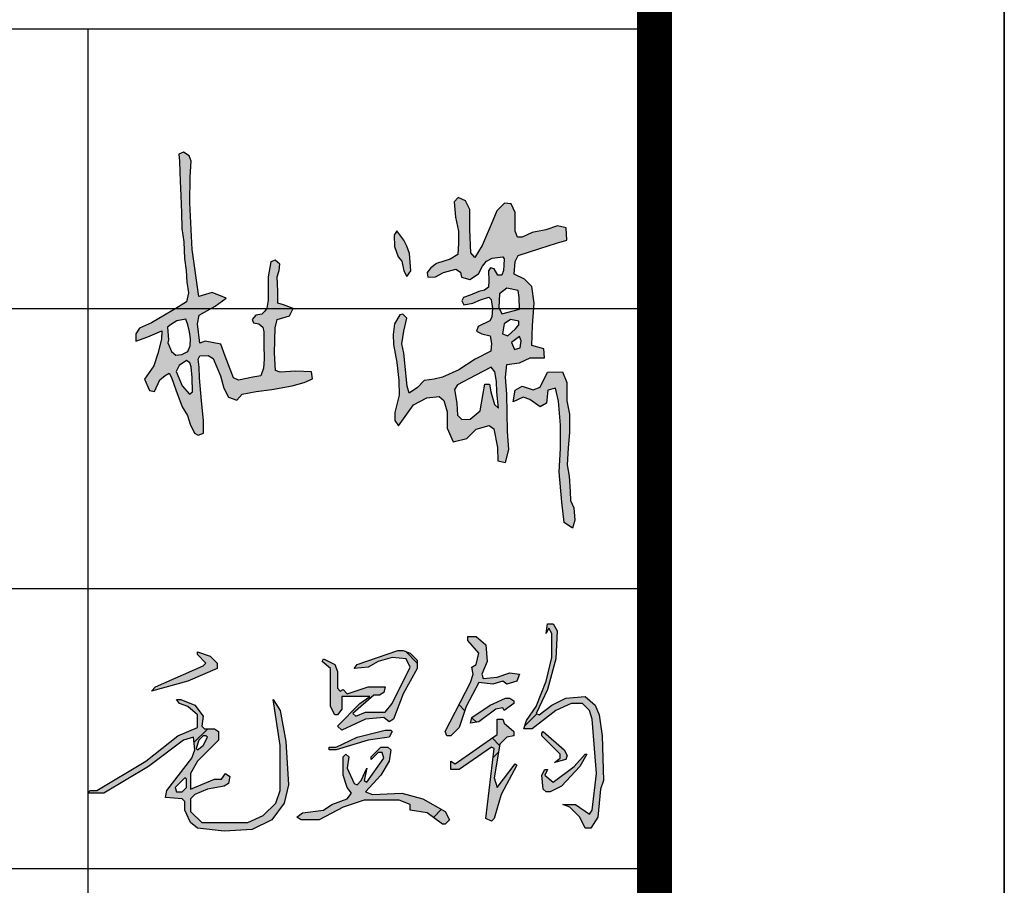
# Model space of a CAD drawing. Extents: x 687841 to 771941, y 252015 to 732780.
# Tile 73 of 98: x 769127 to 771941, y 590510 to 592984. Entities that reach past the tile are written whole.
import ezdxf

# ---------------------------------------------------------------- set-up
doc = ezdxf.new("R2010")
doc.units = 0
doc.header["$LTSCALE"] = 1000
doc.header["$MEASUREMENT"] = 0
doc.layers.get('0').update_dxf_attribs({"linetype": 'CONTINUOUS'})
doc.layers.add('PUB_TITLE', color=4, linetype='CONTINUOUS')

# ---------------------------------------------------------------- blocks, each defined once
blk = doc.blocks.new('杜潇')
h = blk.add_hatch(color=3)
h.paths.add_polyline_path([(2341.83675161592, -143.1196521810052), (2354.039456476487, -70.89676668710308), (2399.095493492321, -44.63397077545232), (2467.618131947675, -68.08286759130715), (2513.612751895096, -50.26165654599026), (2559.607371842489, 43.53426798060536), (2655.351394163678, 46.34816707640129), (2681.634195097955, -21.18496153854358), (2683.511360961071, -138.4298953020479), (2699.872675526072, -222.8792454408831), (2699.872675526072, -338.7145315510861), (2691.592413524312, -435.6380099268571), (2684.495013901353, -544.3813259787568), (2697.554724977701, -615.6336804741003), (2704.652124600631, -713.7391538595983), (2705.834986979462, -771.6567969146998), (2727.126960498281, -817.7544898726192), (2734.23652902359, -896.0473255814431), (2718.859092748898, -945.6910035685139), (2665.629158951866, -910.2312656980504), (2651.434585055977, -780.2120394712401), (2634.316319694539, -588.9340163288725), (2641.884700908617, -441.4628822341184), (2641.884700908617, -292.1010507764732), (2628.639977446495, -140.8486343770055), (2609.719137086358, -57.65974914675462), (2561.208709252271, -69.07689459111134), (2552.821405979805, -151.9547107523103), (2512.74921052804, -176.1661596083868), (2448.44715303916, -129.6056291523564), (2404.64721716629, -113.7750577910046)])
h.paths.add_polyline_path([(2381.972946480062, 271.7549751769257), (2331.643493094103, 232.5667928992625), (2350.925569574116, 189.1332541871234), (2386.548453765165, 197.9505502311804), (2393.084731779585, 243.9966419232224)], flags=16)
h.paths.add_polyline_path([(2378.440359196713, 367.5291730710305), (2325.17121449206, 378.0250279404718), (2285.407072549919, 351.7853907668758), (2274.903281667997, 288.8103739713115), (2308.665450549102, 276.0654234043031), (2355.932396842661, 318.7984665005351), (2376.939753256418, 345.7877272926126)], flags=16)
h.paths.add_polyline_path([(2372.944296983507, 562.1365458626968), (2301.317687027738, 578.1601441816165), (2254.279471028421, 541.8398231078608), (2251.072289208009, 454.2436951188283), (2269.246319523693, 414.7185869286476), (2382.565617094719, 444.6294461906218), (2379.358435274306, 519.4066505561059)], flags=16)
h.paths.add_polyline_path([(2200.970664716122, 75.61968777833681), (2100.384771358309, 22.21057885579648), (1989.07086382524, -37.0087876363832), (1968.202097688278, -65.93405147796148), (1984.358569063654, -153.3826830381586), (1987.724622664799, -228.0502768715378), (2016.671737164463, -256.97565313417), (2067.834084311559, -254.2848550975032), (2133.133315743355, -201.815698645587), (2151.309374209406, -90.82328689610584), (2160.73396373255, -31.62730398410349), (2191.027544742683, -32.3000315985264), (2199.779013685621, -81.40577482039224), (2222.667366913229, -160.7821246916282), (2248.248653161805, -184.9987449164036), (2238.824063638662, -82.7511176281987), (2235.458010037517, -15.48296544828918), (2225.360074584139, 45.73108788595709)], flags=16)
h.paths.add_polyline_path([(1621.165284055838, 407.5986240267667), (1588.33831785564, 352.0170905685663), (1579.115867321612, 282.9876376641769), (1581.03562434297, 219.6804166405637), (1602.118923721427, 105.4028367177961), (1615.908092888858, -9.420772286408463), (1618.206437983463, -102.427838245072), (1589.478814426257, -211.5103286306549), (1589.478814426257, -263.1809583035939), (1612.460913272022, -296.4797385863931), (1654.977705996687, -236.7714529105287), (1707.83626292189, -162.1361239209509), (1794.018908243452, -118.5031502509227), (1871.008849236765, -109.3173379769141), (1902.25904118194, -134.8860462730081), (1922.89817562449, -207.0690222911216), (1921.608271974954, -311.4764829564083), (1960.306733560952, -397.83822772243), (2048.023561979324, -375.9255646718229), (2107.361383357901, -317.9213574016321), (2189.918371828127, -294.71967449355), (2218.610164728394, -315.2945269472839), (2243.000475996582, -434.1079593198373), (2245.033133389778, -519.4099107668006), (2293.813755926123, -528.5494055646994), (2314.139203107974, -446.2939523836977), (2304.992695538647, -332.558017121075), (2301.296504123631, -95.55351535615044), (2293.699052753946, 12.58508782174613), (2301.268335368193, 93.89350600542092), (2382.638179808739, 104.6085819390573), (2448.86923367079, 135.0960488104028), (2540.684052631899, 136.1043532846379), (2535.639366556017, 192.5631082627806), (2459.967723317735, 213.7351413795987), (2464.862326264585, 341.128548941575), (2475.03395118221, 483.4244920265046), (2461.048051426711, 587.6054242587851), (2412.732551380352, 634.6139526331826), (2347.888301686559, 666.376499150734), (2354.24542641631, 746.4179320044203), (2373.317476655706, 784.5329428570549), (2510.634751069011, 830.2708884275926), (2616.165951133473, 863.30390532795), (2682.281625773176, 883.6318811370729), (2678.467350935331, 961.1323732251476), (2623.794500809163, 973.8374143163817), (2550.050051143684, 948.4274445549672), (2462.319476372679, 931.9108798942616), (2398.746426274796, 901.4189161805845), (2368.231551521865, 901.4189161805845), (2353.327575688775, 940.7439148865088), (2354.58007123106, 1058.387493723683), (2328.278115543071, 1113.454700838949), (2287.572911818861, 1117.83507496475), (2238.726487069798, 1069.651296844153), (2201.778544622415, 981.4185284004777), (2145.033600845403, 849.3505408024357), (2097.229870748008, 772.7816820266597), (2072.624800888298, 801.582720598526), (2066.321084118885, 950.4488876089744), (2066.321084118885, 1077.922114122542), (2037.972273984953, 1132.80641217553), (1992.791393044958, 1153.166765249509), (1967.986437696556, 1125.724560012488), (1975.073471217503, 1029.234352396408), (1993.677469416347, 940.7113127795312), (1994.563320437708, 864.5814582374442), (1990.133839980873, 791.992529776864), (1942.295180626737, 762.779917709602), (1855.477273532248, 735.3378248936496), (1819.155353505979, 707.0104162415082), (1796.122100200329, 676.9124883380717), (1799.665729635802, 646.8146728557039), (1849.275865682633, 649.4703955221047), (1898.886227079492, 676.9124883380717), (1976.845398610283, 699.0433606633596), (2007.851761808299, 678.6830075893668), (2013.167093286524, 648.5851921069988), (2065.435233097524, 631.7657651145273), (2121.246776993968, 668.0602293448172), (2146.051957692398, 716.7478786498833), (2172.62884043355, 748.6162133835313), (2207.449703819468, 768.6979870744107), (2275.632063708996, 776.3901731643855), (2284.429729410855, 763.7530343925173), (2282.780167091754, 723.0941598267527), (2280.580750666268, 690.6770979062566), (2270.133522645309, 659.3587269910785), (2244.290154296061, 660.457642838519), (2221.196056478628, 700.0176015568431), (2198.652038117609, 706.6108717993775), (2185.134415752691, 687.226108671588), (2187.49878841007, 623.4306429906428), (2185.109852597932, 583.8714712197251), (2159.172062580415, 564.0917729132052), (2122.691270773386, 556.0990853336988), (2068.501571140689, 533.7519148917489), (2027.214062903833, 519.1402126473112), (2016.031968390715, 496.3632564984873), (2029.364353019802, 472.726728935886), (2085.704568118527, 482.1813399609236), (2134.303558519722, 503.239378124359), (2186.342968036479, 520.8592430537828), (2202.699324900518, 505.3821235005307), (2209.744894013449, 447.9762211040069), (2207.035059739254, 393.8196245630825), (2192.943696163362, 369.9907445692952), (2119.777269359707, 334.7890130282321), (2107.853773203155, 305.0029411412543), (2142.540102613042, 287.1312530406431), (2195.124183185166, 275.9447956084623), (2203.882637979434, 226.3502456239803), (2199.016879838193, 178.7005799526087), (2100.726176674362, 127.1611456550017), (1995.623141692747, 60.06263685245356), (1892.76684664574, 12.35900907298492), (1839.562152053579, -1.051923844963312), (1776.291747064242, -8.715330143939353), (1733.632307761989, -52.7796634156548), (1680.427613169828, -88.70167667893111), (1667.965079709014, -45.59517082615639), (1648.369541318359, 165.0151148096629), (1635.080874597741, 224.1653423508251), (1647.161439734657, 305.0441996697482), (1667.300297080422, 386.8272595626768), (1641.865713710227, 413.5136580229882)])
h.paths.add_polyline_path([(1648.014614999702, 882.924865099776), (1603.485897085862, 942.2518185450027), (1585.344542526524, 914.2362659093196), (1588.642991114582, 843.3735628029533), (1611.731905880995, 777.4548005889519), (1634.821045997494, 749.4393603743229), (1646.365503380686, 686.8165587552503), (1666.15596955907, 652.2091973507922), (1690.894221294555, 686.8165587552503), (1684.297324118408, 798.8784320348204), (1666.15596955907, 845.0215431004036)], flags=17)
h.paths.add_polyline_path([(266.4266241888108, 118.5432845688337), (221.3746434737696, 86.45595361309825), (201.2450254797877, 49.57948556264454), (240.6997618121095, -42.45210287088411), (285.8937130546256, -96.21387665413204), (305.2625493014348, -80.62298698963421), (303.1104563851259, 11.30978333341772), (297.7302240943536, 77.43686176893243), (288.0458059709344, 103.780151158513)], flags=16)
h.paths.add_polyline_path([(262.1418184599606, 381.3145805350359), (206.5948355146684, 370.2135631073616), (166.3714301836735, 344.9492910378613), (146.4511623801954, 330.7859239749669), (152.8833286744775, 250.3957609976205), (148.1530059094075, 230.628991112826), (171.3748772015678, 175.1958534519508), (198.4673608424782, 151.5616867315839), (238.460909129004, 156.2885425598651), (275.4440061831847, 176.4850981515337), (289.6351998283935, 211.7215677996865), (292.2154578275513, 256.841422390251), (287.0551671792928, 300.2425838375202), (275.0140383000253, 344.0733061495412)], flags=16)
h.paths.add_polyline_path([(283.947590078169, 1417.147486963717), (248.966502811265, 1440.946575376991), (218.450952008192, 1428.675142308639), (222.5444355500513, 1384.795629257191), (224.0216050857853, 1316.849465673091), (227.2033223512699, 1256.414490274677), (230.5443620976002, 1167.266839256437), (235.1883757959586, 1055.897479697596), (237.0542741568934, 956.6056268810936), (251.1661445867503, 873.0433913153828), (254.4141147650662, 765.3851633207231), (265.0170596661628, 689.8439454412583), (268.875052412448, 616.6364763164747), (279.3376042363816, 547.3752111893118), (266.2594144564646, 490.5287159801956), (199.5616606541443, 449.3639466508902), (126.8085258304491, 405.9510934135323), (45.01553658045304, 357.1440276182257), (-30.52794505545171, 323.8222263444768), (-55.18529612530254, 288.6242046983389), (-55.18529612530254, 241.6933592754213), (21.13467918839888, 268.6785729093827), (110.3703669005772, 307.3964978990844), (108.0222194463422, 253.426070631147), (84.53916745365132, 163.0843955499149), (58.70774265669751, 84.47543182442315), (0, 0), (32.96037342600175, -71.8009692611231), (64.18915711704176, -78.15748075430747), (98.30940721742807, -4.767552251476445), (131.8514091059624, 23.54827703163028), (156.7187864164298, 37.99517000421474), (171.7548173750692, 11.41298586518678), (199.8672353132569, -68.84789289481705), (240.617734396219, -176.2898227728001), (273.9183863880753, -231.3665856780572), (291.1427916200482, -285.8696639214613), (318.1277832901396, -343.2412778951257), (341.0938822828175, -355.8630149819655), (374.3945342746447, -342.6675932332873), (374.3945342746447, -263.4947254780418), (361.4993287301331, -137.0885996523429), (350.6464706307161, 7.507927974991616), (348.4758990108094, 75.46836903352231), (340.5169861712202, 126.0771818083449), (352.8170422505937, 148.4896688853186), (404.1876128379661, 149.212648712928), (436.0228134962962, 130.4150607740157), (482.9760725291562, 21.3189674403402), (504.0936251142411, -58.21803212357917), (534.1456308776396, -114.2186712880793), (587.7518992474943, -133.6970811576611), (621.0525512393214, -96.3633966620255), (708.9649834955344, -77.62449251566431), (809.6795517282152, -66.26209612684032), (938.8218026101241, -42.72562330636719), (1015.169946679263, -21.62396577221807), (1067.151666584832, 2.724187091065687), (1060.653923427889, 46.55063740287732), (962.3760652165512, 49.79713273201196), (862.4736585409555, 44.11593453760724), (832.421652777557, 54.66676330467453), (826.6934800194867, 166.5018833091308), (830.5911343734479, 324.8820196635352), (842.2836467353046, 378.1082195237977), (920.2342549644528, 401.4757234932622), (944.9186480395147, 449.5090822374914), (882.5582065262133, 472.8765862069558), (847.4804440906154, 483.2622684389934), (847.2535165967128, 559.5162358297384), (842.7095583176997, 649.2678127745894), (855.274175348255, 689.4402414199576), (859.7784720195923, 729.4498843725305), (829.7487759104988, 755.4560230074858), (802.7218691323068, 745.4536965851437), (785.7050112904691, 650.4309210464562), (785.0510454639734, 560.8243672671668), (785.6818002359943, 501.5819544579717), (778.1131936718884, 451.7931408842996), (764.2374900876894, 430.9953574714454), (745.9834605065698, 412.2748903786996), (707.7217273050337, 405.7365940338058), (684.0083675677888, 379.2534528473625), (693.0753265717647, 357.6487110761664), (726.5528783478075, 351.7249082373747), (751.7961395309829, 330.7845749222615), (758.0595186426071, 299.4904869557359), (759.1416495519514, 221.7088298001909), (761.0201675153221, 127.8532096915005), (756.6371091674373, 69.03709753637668), (738.4779519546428, 20.85781625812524), (688.383764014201, 12.0979673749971), (597.5884286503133, -6.047353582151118), (565.653397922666, 7.7180429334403), (511.7163156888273, 146.2421470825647), (485.2101928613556, 223.1776109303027), (385.4973055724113, 240.8350244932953), (351.4180691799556, 229.4838702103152), (337.5340276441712, 350.5626993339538), (347.6315123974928, 406.0572188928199), (448.6068106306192, 462.812877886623), (518.0272436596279, 513.2625024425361), (430.9362123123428, 549.8383565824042), (345.2513652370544, 525.2464748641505), (303.0460062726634, 823.6826771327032), (288.6580820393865, 1118.864514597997), (291.2022840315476, 1284.113577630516), (296.2906880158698, 1383.262992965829)])
for points in [[(283.947590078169, 1417.147486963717), (248.966502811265, 1440.946575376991), (218.450952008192, 1428.675142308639), (222.5444355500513, 1384.795629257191), (224.0216050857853, 1316.849465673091), (227.2033223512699, 1256.414490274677), (230.5443620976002, 1167.266839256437), (235.1883757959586, 1055.897479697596), (237.0542741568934, 956.6056268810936), (251.1661445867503, 873.0433913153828), (254.4141147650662, 765.3851633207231), (265.0170596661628, 689.8439454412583), (268.875052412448, 616.6364763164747), (279.3376042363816, 547.3752111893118), (266.2594144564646, 490.5287159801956), (199.5616606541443, 449.3639466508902), (126.8085258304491, 405.9510934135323), (45.01553658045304, 357.1440276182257), (-30.52794505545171, 323.8222263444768), (-55.18529612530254, 288.6242046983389), (-55.18529612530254, 241.6933592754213), (21.13467918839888, 268.6785729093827), (110.3703669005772, 307.3964978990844), (108.0222194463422, 253.426070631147), (84.53916745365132, 163.0843955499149), (58.70774265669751, 84.47543182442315), (0, 0), (32.96037342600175, -71.8009692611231), (64.18915711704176, -78.15748075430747), (98.30940721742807, -4.767552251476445), (131.8514091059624, 23.54827703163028), (156.7187864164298, 37.99517000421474), (171.7548173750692, 11.41298586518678), (199.8672353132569, -68.84789289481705), (240.617734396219, -176.2898227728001), (273.9183863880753, -231.3665856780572), (291.1427916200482, -285.8696639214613), (318.1277832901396, -343.2412778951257), (341.0938822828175, -355.8630149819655), (374.3945342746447, -342.6675932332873), (374.3945342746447, -263.4947254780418), (361.4993287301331, -137.0885996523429), (350.6464706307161, 7.507927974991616), (348.4758990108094, 75.46836903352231), (340.5169861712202, 126.0771818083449), (352.8170422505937, 148.4896688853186), (404.1876128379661, 149.212648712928), (436.0228134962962, 130.4150607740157), (482.9760725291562, 21.3189674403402), (504.0936251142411, -58.21803212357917), (534.1456308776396, -114.2186712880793), (587.7518992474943, -133.6970811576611), (621.0525512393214, -96.3633966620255), (708.9649834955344, -77.62449251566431), (809.6795517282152, -66.26209612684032), (938.8218026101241, -42.72562330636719), (1015.169946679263, -21.62396577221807), (1067.151666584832, 2.724187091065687), (1060.653923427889, 46.55063740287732), (962.3760652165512, 49.79713273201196), (862.4736585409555, 44.11593453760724), (832.421652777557, 54.66676330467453), (826.6934800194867, 166.5018833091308), (830.5911343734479, 324.8820196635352), (842.2836467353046, 378.1082195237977), (920.2342549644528, 401.4757234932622), (944.9186480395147, 449.5090822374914), (882.5582065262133, 472.8765862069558), (847.4804440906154, 483.2622684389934), (847.2535165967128, 559.5162358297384), (842.7095583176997, 649.2678127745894), (855.274175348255, 689.4402414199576), (859.7784720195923, 729.4498843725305), (829.7487759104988, 755.4560230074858), (802.7218691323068, 745.4536965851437), (785.7050112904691, 650.4309210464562), (785.0510454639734, 560.8243672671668), (785.6818002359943, 501.5819544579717), (778.1131936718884, 451.7931408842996), (764.2374900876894, 430.9953574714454), (745.9834605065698, 412.2748903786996), (707.7217273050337, 405.7365940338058), (684.0083675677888, 379.2534528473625), (693.0753265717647, 357.6487110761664), (726.5528783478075, 351.7249082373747), (751.7961395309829, 330.7845749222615), (758.0595186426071, 299.4904869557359), (759.1416495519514, 221.7088298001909), (761.0201675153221, 127.8532096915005), (756.6371091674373, 69.03709753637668), (738.4779519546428, 20.85781625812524), (688.383764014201, 12.0979673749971), (597.5884286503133, -6.047353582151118), (565.653397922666, 7.7180429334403), (511.7163156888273, 146.2421470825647), (485.2101928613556, 223.1776109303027), (385.4973055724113, 240.8350244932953), (351.4180691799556, 229.4838702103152), (337.5340276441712, 350.5626993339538), (347.6315123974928, 406.0572188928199), (448.6068106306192, 462.812877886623), (518.0272436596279, 513.2625024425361), (430.9362123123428, 549.8383565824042), (345.2513652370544, 525.2464748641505), (303.0460062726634, 823.6826771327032), (288.6580820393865, 1118.864514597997), (291.2022840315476, 1284.113577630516), (296.2906880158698, 1383.262992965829)], [(1621.165284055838, 407.5986240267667), (1588.33831785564, 352.0170905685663), (1579.115867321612, 282.9876376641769), (1581.03562434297, 219.6804166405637), (1602.118923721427, 105.4028367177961), (1615.908092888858, -9.420772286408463), (1618.206437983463, -102.427838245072), (1589.478814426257, -211.5103286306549), (1589.478814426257, -263.1809583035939), (1612.460913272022, -296.4797385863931), (1654.977705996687, -236.7714529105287), (1707.83626292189, -162.1361239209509), (1794.018908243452, -118.5031502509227), (1871.008849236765, -109.3173379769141), (1902.25904118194, -134.8860462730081), (1922.89817562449, -207.0690222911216), (1921.608271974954, -311.4764829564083), (1960.306733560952, -397.83822772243), (2048.023561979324, -375.9255646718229), (2107.361383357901, -317.9213574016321), (2189.918371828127, -294.71967449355), (2218.610164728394, -315.2945269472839), (2243.000475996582, -434.1079593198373), (2245.033133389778, -519.4099107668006), (2293.813755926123, -528.5494055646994), (2314.139203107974, -446.2939523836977), (2304.992695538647, -332.558017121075), (2301.296504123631, -95.55351535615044), (2293.699052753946, 12.58508782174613), (2301.268335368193, 93.89350600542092), (2382.638179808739, 104.6085819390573), (2448.86923367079, 135.0960488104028), (2540.684052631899, 136.1043532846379), (2535.639366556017, 192.5631082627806), (2459.967723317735, 213.7351413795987), (2464.862326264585, 341.128548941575), (2475.03395118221, 483.4244920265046), (2461.048051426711, 587.6054242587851), (2412.732551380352, 634.6139526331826), (2347.888301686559, 666.376499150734), (2354.24542641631, 746.4179320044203), (2373.317476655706, 784.5329428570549), (2510.634751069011, 830.2708884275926), (2616.165951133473, 863.30390532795), (2682.281625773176, 883.6318811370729), (2678.467350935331, 961.1323732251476), (2623.794500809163, 973.8374143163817), (2550.050051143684, 948.4274445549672), (2462.319476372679, 931.9108798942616), (2398.746426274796, 901.4189161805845), (2368.231551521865, 901.4189161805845), (2353.327575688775, 940.7439148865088), (2354.58007123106, 1058.387493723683), (2328.278115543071, 1113.454700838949), (2287.572911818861, 1117.83507496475), (2238.726487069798, 1069.651296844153), (2201.778544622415, 981.4185284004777), (2145.033600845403, 849.3505408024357), (2097.229870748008, 772.7816820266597), (2072.624800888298, 801.582720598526), (2066.321084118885, 950.4488876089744), (2066.321084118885, 1077.922114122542), (2037.972273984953, 1132.80641217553), (1992.791393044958, 1153.166765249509), (1967.986437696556, 1125.724560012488), (1975.073471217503, 1029.234352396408), (1993.677469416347, 940.7113127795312), (1994.563320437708, 864.5814582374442), (1990.133839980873, 791.992529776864), (1942.295180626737, 762.779917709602), (1855.477273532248, 735.3378248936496), (1819.155353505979, 707.0104162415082), (1796.122100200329, 676.9124883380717), (1799.665729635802, 646.8146728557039), (1849.275865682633, 649.4703955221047), (1898.886227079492, 676.9124883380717), (1976.845398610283, 699.0433606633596), (2007.851761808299, 678.6830075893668), (2013.167093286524, 648.5851921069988), (2065.435233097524, 631.7657651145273), (2121.246776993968, 668.0602293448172), (2146.051957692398, 716.7478786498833), (2172.62884043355, 748.6162133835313), (2207.449703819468, 768.6979870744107), (2275.632063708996, 776.3901731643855), (2284.429729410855, 763.7530343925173), (2282.780167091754, 723.0941598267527), (2280.580750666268, 690.6770979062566), (2270.133522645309, 659.3587269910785), (2244.290154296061, 660.457642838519), (2221.196056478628, 700.0176015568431), (2198.652038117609, 706.6108717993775), (2185.134415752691, 687.226108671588), (2187.49878841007, 623.4306429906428), (2185.109852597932, 583.8714712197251), (2159.172062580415, 564.0917729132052), (2122.691270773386, 556.0990853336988), (2068.501571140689, 533.7519148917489), (2027.214062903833, 519.1402126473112), (2016.031968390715, 496.3632564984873), (2029.364353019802, 472.726728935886), (2085.704568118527, 482.1813399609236), (2134.303558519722, 503.239378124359), (2186.342968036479, 520.8592430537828), (2202.699324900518, 505.3821235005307), (2209.744894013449, 447.9762211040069), (2207.035059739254, 393.8196245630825), (2192.943696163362, 369.9907445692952), (2119.777269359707, 334.7890130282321), (2107.853773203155, 305.0029411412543), (2142.540102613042, 287.1312530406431), (2195.124183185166, 275.9447956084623), (2203.882637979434, 226.3502456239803), (2199.016879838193, 178.7005799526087), (2100.726176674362, 127.1611456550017), (1995.623141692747, 60.06263685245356), (1892.76684664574, 12.35900907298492), (1839.562152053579, -1.051923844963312), (1776.291747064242, -8.715330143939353), (1733.632307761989, -52.7796634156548), (1680.427613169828, -88.70167667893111), (1667.965079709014, -45.59517082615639), (1648.369541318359, 165.0151148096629), (1635.080874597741, 224.1653423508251), (1647.161439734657, 305.0441996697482), (1667.300297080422, 386.8272595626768), (1641.865713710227, 413.5136580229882)], [(1648.014614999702, 882.924865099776), (1603.485897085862, 942.2518185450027), (1585.344542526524, 914.2362659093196), (1588.642991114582, 843.3735628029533), (1611.731905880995, 777.4548005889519), (1634.821045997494, 749.4393603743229), (1646.365503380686, 686.8165587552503), (1666.15596955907, 652.2091973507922), (1690.894221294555, 686.8165587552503), (1684.297324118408, 798.8784320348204), (1666.15596955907, 845.0215431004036)], [(2372.944296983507, 562.1365458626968), (2301.317687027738, 578.1601441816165), (2254.279471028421, 541.8398231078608), (2251.072289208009, 454.2436951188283), (2269.246319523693, 414.7185869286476), (2382.565617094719, 444.6294461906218), (2379.358435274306, 519.4066505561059)], [(262.1418184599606, 381.3145805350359), (206.5948355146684, 370.2135631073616), (166.3714301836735, 344.9492910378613), (146.4511623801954, 330.7859239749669), (152.8833286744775, 250.3957609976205), (148.1530059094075, 230.628991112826), (171.3748772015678, 175.1958534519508), (198.4673608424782, 151.5616867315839), (238.460909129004, 156.2885425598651), (275.4440061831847, 176.4850981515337), (289.6351998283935, 211.7215677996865), (292.2154578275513, 256.841422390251), (287.0551671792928, 300.2425838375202), (275.0140383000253, 344.0733061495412)], [(2378.440359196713, 367.5291730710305), (2325.17121449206, 378.0250279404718), (2285.407072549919, 351.7853907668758), (2274.903281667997, 288.8103739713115), (2308.665450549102, 276.0654234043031), (2355.932396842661, 318.7984665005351), (2376.939753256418, 345.7877272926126)], [(2381.972946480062, 271.7549751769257), (2331.643493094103, 232.5667928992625), (2350.925569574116, 189.1332541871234), (2386.548453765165, 197.9505502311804), (2393.084731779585, 243.9966419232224)], [(266.4266241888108, 118.5432845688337), (221.3746434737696, 86.45595361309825), (201.2450254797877, 49.57948556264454), (240.6997618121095, -42.45210287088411), (285.8937130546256, -96.21387665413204), (305.2625493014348, -80.62298698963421), (303.1104563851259, 11.30978333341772), (297.7302240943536, 77.43686176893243), (288.0458059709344, 103.780151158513)], [(2200.970664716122, 75.61968777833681), (2100.384771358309, 22.21057885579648), (1989.07086382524, -37.0087876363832), (1968.202097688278, -65.93405147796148), (1984.358569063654, -153.3826830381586), (1987.724622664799, -228.0502768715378), (2016.671737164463, -256.97565313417), (2067.834084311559, -254.2848550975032), (2133.133315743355, -201.815698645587), (2151.309374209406, -90.82328689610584), (2160.73396373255, -31.62730398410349), (2191.027544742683, -32.3000315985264), (2199.779013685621, -81.40577482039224), (2222.667366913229, -160.7821246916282), (2248.248653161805, -184.9987449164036), (2238.824063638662, -82.7511176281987), (2235.458010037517, -15.48296544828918), (2225.360074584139, 45.73108788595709)]]:
    blk.add_lwpolyline(points, close=True)
blk.add_lwpolyline([(2341.83675161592, -143.1196521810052), (2354.039456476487, -70.89676668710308), (2399.095493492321, -44.63397077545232), (2467.618131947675, -68.08286759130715), (2513.612751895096, -50.26165654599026), (2559.607371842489, 43.53426798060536), (2655.351394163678, 46.34816707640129), (2681.634195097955, -21.18496153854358), (2683.511360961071, -138.4298953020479), (2699.872675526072, -222.8792454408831), (2699.872675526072, -338.7145315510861), (2691.592413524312, -435.6380099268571), (2684.495013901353, -544.3813259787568), (2697.554724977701, -615.6336804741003), (2704.652124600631, -713.7391538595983), (2705.834986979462, -771.6567969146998), (2727.126960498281, -817.7544898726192), (2734.23652902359, -896.0473255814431), (2718.859092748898, -945.6910035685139), (2665.629158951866, -910.2312656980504), (2651.434585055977, -780.2120394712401), (2634.316319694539, -588.9340163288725), (2641.884700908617, -441.4628822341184), (2641.884700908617, -292.1010507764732), (2628.639977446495, -140.8486343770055), (2609.719137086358, -57.65974914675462), (2561.208709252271, -69.07689459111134), (2552.821405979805, -151.9547107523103), (2512.74921052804, -176.1661596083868), (2448.44715303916, -129.6056291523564), (2404.64721716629, -113.7750577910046), (2341.83675161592, -143.1196521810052)])
blk = doc.blocks.new('毛昱钧')
at = {"linetype": 'Continuous'}
h = blk.add_hatch(dxfattribs=at)
h.set_pattern_fill('ANSI38', color=256, scale=100)
h.set_pattern_definition([(45, (0, 0), (-112.2532015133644, 112.2532015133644), []), (135, (0, 0), (-336.7596045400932, 112.2532015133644), [396.875, -238.125])])
h.paths.add_polyline_path([(86.00000000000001, 53), (94.99999999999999, 57), (107, 58.99999999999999), (110, 61.00000000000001), (111, 65.99999999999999), (108, 68), (105, 64), (100, 64), (83, 57), (83, 68), (88, 77), (103, 92), (103, 98), (100, 100), (93, 100), (91, 102), (92, 109), (86, 117), (76, 121), (73, 121), (75, 118), (81, 116), (88, 110), (88, 101), (74, 95), (51, 77), (16, 56), (11, 56), (10, 54), (21, 54), (53, 73), (78, 92), (85, 94), (86, 85), (84, 79), (66, 56), (65, 51), (77, 50), (79, 48), (79, 42), (83, 33), (88, 29), (107, 27), (127, 28), (141, 35), (150, 47), (153, 60), (151, 91), (147, 113), (142, 121), (147, 88), (147, 56), (144, 47), (135, 38), (124, 33), (91, 33), (83, 41), (83, 50)])
h.paths.add_polyline_path([(77, 55), (73, 55), (72, 58), (79, 65), (80, 64), (80, 58)], flags=16)
h.paths.add_polyline_path([(87.99999999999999, 85), (86.99999999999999, 86.00000000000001), (89.00000000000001, 92), (92, 95), (94, 95), (95, 94), (92, 88)], flags=16)
h.paths.add_polyline_path([(102, 143), (102, 147), (97, 152), (88, 155), (88, 153), (94, 147), (92, 145), (58, 130), (55, 127), (81, 134)])
h.paths.add_polyline_path([(222, 112), (208, 112), (201, 109), (199, 111), (214, 124), (218, 124), (221, 126), (222, 130), (210, 130), (195, 125), (192, 128), (190, 127), (188, 129), (188, 141), (186, 146), (178, 150), (177, 148), (183, 143), (183, 116), (186, 110), (188, 110), (191, 114), (191, 123), (211, 123), (204, 118), (188, 102), (191, 99), (208, 107), (221, 108), (225, 105), (228, 107), (235, 125), (245, 143), (245, 149), (240, 154), (235, 156), (231, 156), (202, 146), (200, 143), (210, 144), (217, 148), (227, 151), (237, 150), (240, 144), (227, 118)])
h.paths.add_polyline_path([(225, 94.00000000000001), (227, 98), (226, 99), (222, 99), (202, 94), (187, 87), (182, 87), (182, 85), (187, 85), (210, 92)])
h.paths.add_polyline_path([(221, 79.00000000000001), (209, 62), (207, 63), (209, 72), (205, 63), (202, 60), (200, 61), (195, 72), (196, 80), (194, 82), (192, 80), (192, 67), (195, 58), (198, 54), (195, 50), (184, 46), (178, 42), (163, 40), (159, 37), (162, 35), (175, 35), (192, 44), (207, 49), (232, 49), (240, 46), (240, 42), (252, 40), (263, 32), (265, 32), (268, 35), (265, 41), (249, 50), (234, 54), (213, 53), (208, 55), (219, 67), (225, 77), (226, 85), (224, 87), (219, 87), (212, 80), (212, 78), (217, 83), (220, 83)])
h.paths.add_polyline_path([(280, 116), (289, 133), (299, 132), (306, 134), (309, 132), (316, 134), (318, 139), (311, 140), (302, 137), (292, 136), (291, 139), (295, 148), (294, 160), (287, 166), (283, 166), (281, 166), (281, 163), (289, 154), (287, 146), (284, 144), (285, 139), (283, 133), (265, 98), (266, 95), (269, 95), (275, 101)])
h.paths.add_polyline_path([(284, 108), (283, 104), (289, 105), (301, 114), (306, 115), (307, 113), (314, 118), (314, 120), (311, 122), (308, 122), (297, 117)], flags=17)
h.paths.add_polyline_path([(298, 87), (300, 86), (294, 36), (298, 34), (300, 36), (305, 53), (316, 74), (315, 75), (302, 58), (300, 65), (304, 89), (309, 94), (314, 95), (314, 98), (307, 104), (306, 107), (302, 107), (302, 96), (272, 75), (269, 77), (269, 71), (275, 71)])
h.paths.add_polyline_path([(332, 110), (330, 111), (338, 128), (344, 150), (345, 170), (342, 175), (338, 175), (337, 168), (339, 172), (341, 168), (341, 151), (337, 134), (330, 116), (323, 106), (321, 100), (327, 100), (344, 113), (355, 118), (363, 118), (368, 113), (370, 107), (373, 68), (370, 42), (368, 39), (358, 46), (349, 46), (354, 44), (361, 37), (365, 29), (369, 29), (374, 37), (376, 57), (378, 63), (377, 95), (375, 110), (372, 117), (365, 123), (351, 122), (341, 117)])
h.paths.add_polyline_path([(347, 82.00000000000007), (346.9999999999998, 78.99999999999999), (343.0000000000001, 76.00000000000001), (351, 78), (352, 81), (350, 85), (335, 98), (334, 97), (334, 95)], flags=17)
h.paths.add_polyline_path([(342, 62), (336, 67), (338, 71), (336, 71), (334, 67), (335, 57), (337, 55), (340, 55), (348, 59), (361, 73), (366, 82), (365, 82), (357, 73)], flags=17)
h = blk.add_hatch(color=256, dxfattribs=at)
h.dxf.hatch_style = 1
h.paths.add_polyline_path([(88, 101), (74, 95), (51, 77), (16, 56), (11, 56), (10, 54), (21, 54), (53, 73), (78, 92), (85, 94), (86, 85), (84, 79), (66, 56), (65, 51), (77, 50), (79, 48), (79, 42), (83, 33), (88, 29), (107, 27), (127, 28), (141, 35), (150, 47), (153, 60), (151, 91), (147, 113), (142, 121), (147, 88), (147, 56), (144, 47), (135, 38), (124, 33), (91, 33), (83, 41), (83, 50), (86, 53), (95, 57), (107, 59), (110, 61), (111, 66), (108, 68), (105, 64), (100, 64), (83, 57), (83, 68), (88, 77), (103, 92), (103, 98), (100, 100), (93, 100), (91, 102), (92, 109), (86, 117), (76, 121), (73, 121), (75, 118), (81, 116), (88, 110)])
h.paths.add_polyline_path([(92, 95), (94, 95), (95, 94), (92, 88), (88, 85), (87, 86), (89, 92)], flags=16)
h.paths.add_polyline_path([(79, 65), (80, 64), (80, 58), (77, 55), (73, 55), (72, 58)], flags=16)
h.paths.add_polyline_path([(57.99999999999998, 130), (55, 127), (80.99999999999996, 133.9999999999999), (102, 143), (102, 147), (97, 152), (88, 155), (88, 153), (94, 147), (92, 145)])
h.paths.add_polyline_path([(200, 61), (195, 72), (196, 80), (194, 82), (192, 80), (192, 67), (195, 58), (198, 54), (195, 50), (184, 46), (178, 42), (163, 40), (159, 37), (162, 35), (175, 35), (192, 44), (207, 49), (232, 49), (240, 46), (240, 42), (252, 40), (263, 32), (265, 32), (268, 35), (265, 41), (249, 50), (234, 54), (213, 53), (208, 55), (219, 67), (225, 77), (226, 85), (224, 87), (219, 87), (212, 80), (212, 78), (217, 83), (220, 83), (221, 79), (209, 62), (207, 63), (209, 72), (205, 63), (202, 60)])
h.paths.add_polyline_path([(210, 92), (225, 93.99999999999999), (227, 97.99999999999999), (226, 99), (222, 99), (202, 94), (187, 87), (182, 87), (182, 85), (187, 85)])
h.paths.add_polyline_path([(201, 109), (199, 111), (214, 124), (218, 124), (221, 126), (222, 130), (210, 130), (195, 125), (192, 128), (190, 127), (188, 129), (188, 141), (186, 146), (178, 150), (177, 148), (183, 143), (183, 116), (186, 110), (188, 110), (191, 114), (191, 123), (211, 123), (204, 118), (188, 102), (191, 99), (208, 107), (221, 108), (225, 105), (228, 107), (235, 125), (245, 143), (245, 149), (240, 154), (235, 156), (231, 156), (202, 146), (200, 143), (210, 144), (217, 148), (227, 151), (237, 150), (240, 144), (227, 118), (222, 112), (208, 112)])
h.paths.add_polyline_path([(289, 133), (299, 132), (306, 134), (309, 132), (316, 134), (318, 139), (311, 140), (302, 137), (292, 136), (291, 139), (295, 148), (294, 160), (287, 166), (283, 166), (281, 166), (281, 163), (289, 154), (287, 146), (284, 144), (285, 139), (283, 133), (265, 98), (266, 95), (269, 95), (275, 101), (280, 116)])
h.paths.add_polyline_path([(301, 114), (306, 115), (307, 113), (314, 118), (314, 120), (311, 122), (308, 122), (297, 117), (284, 108), (283, 104), (289, 105)], flags=17)
h.paths.add_polyline_path([(302, 96), (272, 75), (269, 77), (269, 71), (275, 71), (298, 87), (300, 86), (294, 36), (298, 34), (300, 36), (305, 53), (316, 74), (315, 75), (302, 58), (300, 65), (304, 89), (309, 94), (314, 95), (314, 98), (307, 104), (306, 107), (302, 107)])
h.paths.add_polyline_path([(335, 97.99999999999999), (334, 97), (334, 95), (347, 82), (347, 79), (343, 76), (351, 78), (352, 81), (350, 85)], flags=17)
h.paths.add_polyline_path([(361.0000000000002, 73.00000000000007), (366.0000000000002, 82), (365, 82), (357, 73), (342, 62), (336, 67), (338, 71), (336, 71), (334, 67), (335, 57), (337, 55), (340, 55), (348, 59)], flags=17)
h.paths.add_polyline_path([(344, 113), (354.9999999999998, 118), (363.0000000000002, 118), (368, 113), (370, 107.0000000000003), (373, 67.99999999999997), (370, 41.99999999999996), (368, 39.00000000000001), (358, 46), (349, 46), (354, 44), (361, 37), (365, 29), (369, 29), (374, 37), (376, 57), (378, 63), (377, 95), (375, 110), (372, 117), (365, 123), (351, 122), (341, 117), (332, 110), (330, 111), (338, 128), (344, 150), (345, 170), (342, 175), (338, 175), (337, 168), (339, 172), (341, 168), (341, 151), (337, 134), (330, 116), (323, 106), (321, 100), (327, 100)])
for points in [[(338, 175), (342, 175), (345, 170), (344, 150), (338, 128), (330, 111), (332, 110), (341, 117), (351, 122), (365, 123), (372, 117), (375, 110), (377, 95), (378, 63), (376, 57), (374, 37), (369, 29), (365, 29), (361, 37), (354, 44), (349, 46), (358, 46), (368, 39), (370, 42), (373, 68), (370, 107), (368, 113), (363, 118), (355, 118), (344, 113), (327, 100), (321, 100), (323, 106), (330, 116), (337, 134), (341, 151), (341, 168), (339, 172), (337, 168), (338, 175)], [(281, 166), (283, 166), (287, 166), (294, 160), (295, 148), (291, 139), (292, 136), (302, 137), (311, 140), (318, 139), (316, 134), (309, 132), (306, 134), (299, 132), (289, 133), (280, 116), (275, 101), (269, 95), (266, 95), (265, 98), (283, 133), (285, 139), (284, 144), (287, 146), (289, 154), (281, 163), (281, 166)], [(88, 155), (97, 152), (102, 147), (102, 143), (81, 134), (55, 127), (58, 130), (92, 145), (94, 147), (88, 153), (88, 155)], [(231, 156), (235, 156), (240, 154), (245, 149), (245, 143), (235, 125), (228, 107), (225, 105), (221, 108), (208, 107), (191, 99), (188, 102), (204, 118), (211, 123), (191, 123), (191, 114), (188, 110), (186, 110), (183, 116), (183, 143), (177, 148), (178, 150), (186, 146), (188, 141), (188, 129), (190, 127), (192, 128), (195, 125), (210, 130), (222, 130), (221, 126), (218, 124), (214, 124), (199, 111), (201, 109), (208, 112), (222, 112), (227, 118), (240, 144), (237, 150), (227, 151), (217, 148), (210, 144), (200, 143), (202, 146), (231, 156)], [(73, 121), (76, 121), (86, 117), (92, 109), (91, 102), (93, 100), (100, 100), (103, 98), (103, 92), (88, 77), (83, 68), (83, 57), (100, 64), (105, 64), (108, 68), (111, 66), (110, 61), (107, 59), (95, 57), (86, 53), (83, 50), (83, 41), (91, 33), (124, 33), (135, 38), (144, 47), (147, 56), (147, 88), (142, 121), (147, 113), (151, 91), (153, 60), (150, 47), (141, 35), (127, 28), (107, 27), (88, 29), (83, 33), (79, 42), (79, 48), (77, 50), (65, 51), (66, 56), (84, 79), (86, 85), (85, 94), (78, 92), (53, 73), (21, 54), (10, 54), (11, 56), (16, 56), (51, 77), (74, 95), (88, 101), (88, 110), (81, 116), (75, 118), (73, 121)], [(308, 122), (311, 122), (314, 120), (314, 118), (307, 113), (306, 115), (301, 114), (289, 105), (283, 104), (284, 108), (297, 117), (308, 122)], [(302, 107), (306, 107), (307, 104), (314, 98), (314, 95), (309, 94), (304, 89), (300, 65), (302, 58), (315, 75), (316, 74), (305, 53), (300, 36), (298, 34), (294, 36), (300, 86), (298, 87), (275, 71), (269, 71), (269, 77), (272, 75), (302, 96), (302, 107)], [(222, 99), (226, 99), (227, 98), (225, 94), (210, 92), (187, 85), (182, 85), (182, 87), (187, 87), (202, 94), (222, 99)], [(95, 94), (94, 95), (92, 95), (89, 92), (87, 86), (88, 85), (92, 88), (95, 94)], [(334, 97), (335, 98), (350, 85), (352, 81), (351, 78), (343, 76), (347, 79), (347, 82), (334, 95), (334, 97)], [(219, 87), (224, 87), (226, 85), (225, 77), (219, 67), (208, 55), (213, 53), (234, 54), (249, 50), (265, 41), (268, 35), (265, 32), (263, 32), (252, 40), (240, 42), (240, 46), (232, 49), (207, 49), (192, 44), (175, 35), (162, 35), (159, 37), (163, 40), (178, 42), (184, 46), (195, 50), (198, 54), (195, 58), (192, 67), (192, 80), (194, 82), (196, 80), (195, 72), (200, 61), (202, 60), (205, 63), (209, 72), (207, 63), (209, 62), (221, 79), (220, 83), (217, 83), (212, 78), (212, 80), (219, 87)], [(365, 82), (366, 82), (361, 73), (348, 59), (340, 55), (337, 55), (335, 57), (334, 67), (336, 71), (338, 71), (336, 67), (342, 62), (357, 73), (365, 82)], [(80, 64), (79, 65), (72, 58), (73, 55), (77, 55), (80, 58), (80, 64)]]:
    blk.add_lwpolyline(points, dxfattribs=at)
blk = doc.blocks.new('wrtgtg')
at = {"color": 4}
blk.add_line((7804.323675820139, -4841.225563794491), (7804.323675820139, 52558.77443620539), dxfattribs=at)
at = {"layer": 'PUB_TITLE'}
for p, q in [((8804.323675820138, 53558.77443620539), (8804.323675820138, -5841.225563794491)), ((7804.323675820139, -4841.225563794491), (7804.323675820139, 52558.77443620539)), ((2204.323675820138, 9558.774436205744), (7804.323675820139, 9558.774436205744)), ((6186.540029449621, 4748.416027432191), (6186.540029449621, 9558.774436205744)), ((2204.323675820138, 8758.774436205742), (7804.323675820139, 8758.774436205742)), ((2204.323675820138, 7958.774436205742), (7804.323675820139, 7958.774436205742)), ((2204.323675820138, 7158.774436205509), (7804.323675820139, 7158.774436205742))]:
    blk.add_line(p, q, dxfattribs=at)
blk.add_lwpolyline([(-75295.67632417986, -5841.225563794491), (8804.323675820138, -5841.225563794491), (8804.323675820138, 53558.77443620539), (-75295.67632417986, 53558.77443620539)], close=True, dxfattribs=at)
at = {"layer": 'PUB_TITLE', "const_width": 100}
blk.add_lwpolyline([(-72795.67632417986, -4841.225563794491), (7804.323675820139, -4841.225563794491), (7804.323675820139, 52558.77443620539), (-72795.67632417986, 52558.77443620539)], close=True, dxfattribs=at)
at = {"xscale": 0.4499999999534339, "yscale": 0.4500000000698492, "zscale": 0.45}
blk.add_blockref('杜潇', (6347.041035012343, 8557.283617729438), dxfattribs=at)
at = {"linetype": 'Continuous', "xscale": 4, "yscale": 4, "zscale": 4}
blk.add_blockref('毛昱钧', (6146.831495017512, 7158.010461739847), dxfattribs=at)

msp = doc.modelspace()

# ---------------------------------------------------------------- block references
msp.add_blockref('wrtgtg', (763136.5175173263, 583399.185237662))

doc.saveas('drawing.dxf')
